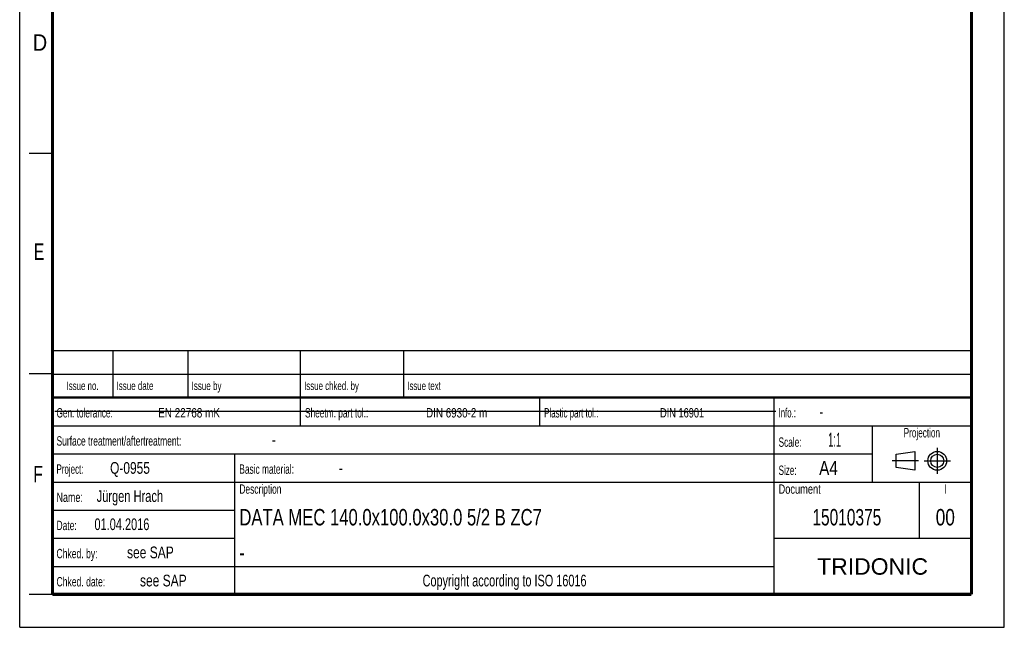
# Model space of a CAD drawing. Header units: millimetres. Extents: x 0 to 210, y 0 to 297.
# Tile 1 of 10: x 0 to 210, y 0 to 129. Entities that reach past the tile are written whole.
import ezdxf
from ezdxf.enums import TextEntityAlignment as Align

# ---------------------------------------------------------------- set-up
doc = ezdxf.new("R2010")
doc.units = ezdxf.units.MM
doc.header["$LTSCALE"] = 19.36
doc.linetypes.add('CENTER', pattern=[0.6, 0.375, -0.075, 0.075, -0.075])
doc.layers.get('0').update_dxf_attribs({"linetype": 'CONTINUOUS'})
doc.layers.add('DEFAULT_1', color=7, linetype='CENTER')
doc.layers.add('Z_NOTICE', color=7, linetype='CONTINUOUS')
doc.styles.add('TEXTSTYLE_2', font='txt', dxfattribs={"width": 0.75})
doc.styles.add('TEXTSTYLE_4', font='arial.ttf')

# ---------------------------------------------------------------- blocks, each defined once
blk = doc.blocks.new('PROJEKTIONSMETHODE_BL0', base_point=(192.31, 35.47))
at = {"color": 2, "linetype": 'CONTINUOUS'}
for p, q in [((186.91, 36.87), (190.91, 37.47)), ((186.91, 34.07), (186.91, 36.87)), ((190.91, 37.47), (190.91, 33.47)), ((190.91, 33.47), (186.91, 34.07))]:
    blk.add_line(p, q, dxfattribs=at)
for radius in [2, 1.4]:
    blk.add_circle((195.71, 35.47), radius, dxfattribs=at)
at = {"layer": 'DEFAULT_1', "color": 2, "linetype": 'CENTER'}
for p, q in [((195.71, 38.27), (195.71, 32.67)), ((191.71, 35.47), (186.11, 35.47)), ((192.91, 35.47), (198.5, 35.47))]:
    blk.add_line(p, q, dxfattribs=at)

msp = doc.modelspace()

# ---------------------------------------------------------------- linework, layer by layer
at = {"color": 2, "linetype": 'CONTINUOUS'}
for p, q in [((0, 0), (0, 297)), ((210, 0), (210, 297)), ((7, 101), (2, 101)), ((6.9136, 48.9602), (6.9136, 58.9602)), ((6.9136, 58.9602), (202.9136, 58.9602)), ((19.9136, 48.9602), (19.9136, 58.9602)), ((35.9136, 48.9602), (35.9136, 58.9602)), ((59.9136, 48.9602), (59.9136, 58.9602)), ((81.9136, 48.9602), (81.9136, 58.9602)), ((202.9136, 48.9602), (202.9136, 58.9602)), ((7, 54), (2, 54)), ((6.9136, 53.9602), (202.9136, 53.9602)), ((6.9135, 6.9601), (6.9135, 48.9601)), ((6.9135, 48.9601), (202.9135, 48.9601)), ((6.9136, 48.9602), (202.9136, 48.9602)), ((59.9135, 42.9601), (59.9135, 48.9601)), ((110.9135, 42.9601), (110.9135, 48.9601)), ((160.9135, 6.9601), (160.9135, 48.9601)), ((202.9135, 6.9601), (202.9135, 48.9601)), ((6.9135, 42.9601), (202.9135, 42.9601)), ((181.9135, 30.9601), (181.9135, 42.9601)), ((6.9135, 36.9601), (181.9135, 36.9601)), ((45.9135, 6.9601), (45.9135, 36.9601)), ((6.9135, 30.9601), (202.9135, 30.9601)), ((191.9135, 18.9601), (191.9135, 30.9601)), ((6.9135, 24.9601), (45.9135, 24.9601)), ((6.9135, 18.9601), (45.9135, 18.9601)), ((160.9135, 18.9601), (202.9135, 18.9601)), ((6.9135, 12.9601), (160.9135, 12.9601)), ((7, 7), (2, 7)), ((6.9135, 6.9601), (202.9135, 6.9601)), ((0, 0), (210, 0))]:
    msp.add_line(p, q, dxfattribs=at)
at = {"color": 7, "linetype": 'CONTINUOUS'}
msp.add_line((7.4681, 46.0424), (161.2681, 46.0424), dxfattribs=at)
for points, const_width in [([(7, 7), (7, 290)], 0.7), ([(203, 7), (203, 290)], 0.7), ([(7, 49), (203, 49)], 0.5), ([(7, 7), (203, 7)], 0.7)]:
    msp.add_lwpolyline(points, dxfattribs=dict(at, const_width=const_width))

# ---------------------------------------------------------------- block references
at = {"color": 2, "linetype": 'CONTINUOUS'}
msp.add_blockref('PROJEKTIONSMETHODE_BL0', (192.3051, 35.4697), dxfattribs=at)

# ---------------------------------------------------------------- texts
at = {"color": 5, "linetype": 'CONTINUOUS', "style": 'TEXTSTYLE_2'}
for s, width, p in [('D', 0.904762, (2.8073, 122.8572)), ('E', 0.714286, (3.0025, 78.3025)), ('F', 0.714286, (2.9222, 30.897))]:
    msp.add_text(s, height=3.5, dxfattribs=dict(at, width=width)).set_placement(p)
at = {"layer": 'Z_NOTICE', "color": 5, "linetype": 'CONTINUOUS', "style": 'TEXTSTYLE_2'}
for s, height, width, p in [('Issue date ', 1.8, 0.707792, (20.6636, 50.5602)), ('Issue by ', 1.8, 0.71164, (36.6636, 50.5602)), ('Issue chked. by', 1.8, 0.698413, (60.6636, 50.5602)), ('Issue text ', 1.8, 0.694805, (82.6636, 50.5602)), ('Gen. tolerance:', 2, 0.657143, (7.851, 44.7101)), ('EN 22768 mK', 2, 0.792208, (29.5296, 44.7101)), ('Sheetm. part tol.:', 2, 0.662698, (60.851, 44.7101)), ('DIN 6930-2 m', 2, 0.78373, (86.6725, 44.7101)), ('Plastic part tol.:', 2, 0.632275, (111.851, 44.7101)), ('DIN 16901', 2, 0.73545, (136.5772, 44.7101)), ('Info.: ', 2, 0.622449, (161.851, 44.7101)), ('-', 2.5, 0.714286, (170.5653, 44.7101)), ('Surface treatment/aftertreatment: ', 2, 0.67577, (7.851, 38.7101)), ('Scale:  ', 2, 0.660714, (161.851, 38.4601)), ('1:1', 3, 0.5, (172.4225, 38.4601)), ('-', 2.5, 0.714286, (53.8034, 38.7101)), ('Project: ', 2, 0.634921, (7.851, 32.7101)), ('Q-0955', 2.5, 0.761905, (19.2796, 32.7101)), ('Basic material: ', 2, 0.66369, (46.851, 32.7101)), ('-', 2.5, 0.714286, (68.0891, 32.7101)), ('Size: ', 2, 0.646825, (161.851, 32.4601)), (' A4', 3, 0.809524, (169.613, 32.4601)), ('Jürgen Hrach', 2.5, 0.705357, (16.4225, 26.7101)), ('Description', 2, 0.670996, (46.851, 28.4601)), ('Document', 2, 0.738095, (161.851, 28.4601)), ('Name: ', 2, 0.714286, (7.851, 26.7101)), ('01.04.2016', 2.5, 0.7, (15.9463, 20.7101)), ('Date: ', 2, 0.674603, (7.851, 20.7101)), ('Chked. by: ', 2, 0.683983, (7.851, 14.7101)), ('see SAP', 2.5, 0.765306, (22.8987, 14.7101)), ('Chked. date: ', 2, 0.684982, (7.851, 8.7101)), ('see SAP', 2.5, 0.765306, (25.6606, 8.7101))]:
    msp.add_text(s, height=height, dxfattribs=dict(at, width=width)).set_placement(p)
for s, height, width, p in [('Issue no.', 1.8, 0.698413, (13.4136, 50.5602)), ('Projection', 2, 0.652381, (192.4135, 40.4601)), ('I', 2, 0.642857, (197.4135, 28.4601)), ('Copyright according to ISO 16016', 2.5, 0.694196, (103.4135, 8.7101))]:
    msp.add_text(s, height=height, dxfattribs=dict(at, width=width)).set_placement(p, align=Align.CENTER)
at = {"layer": 'Z_NOTICE', "color": 7, "linetype": 'CONTINUOUS', "style": 'TEXTSTYLE_2'}
for s, width, p in [('DATA MEC 140.0x100.0x30.0 5/2 B ZC7', 0.758503, (46.851, 21.7101)), ('-', 0.714286, (46.851, 14.2101))]:
    msp.add_text(s, height=3.5, dxfattribs=dict(at, width=width)).set_placement(p)
for s, width, p in [('15010375', 0.705357, (176.4135, 21.7101)), ('00', 0.785714, (197.4135, 21.7101))]:
    msp.add_text(s, height=3.5, dxfattribs=dict(at, width=width)).set_placement(p, align=Align.CENTER)
at = {"layer": 'Z_NOTICE', "color": 5, "linetype": 'CONTINUOUS', "style": 'TEXTSTYLE_4'}
msp.add_text('TRIDONIC', height=3.5, dxfattribs=at).set_placement((181.9135, 11.2101), align=Align.CENTER)

doc.saveas('drawing.dxf')
